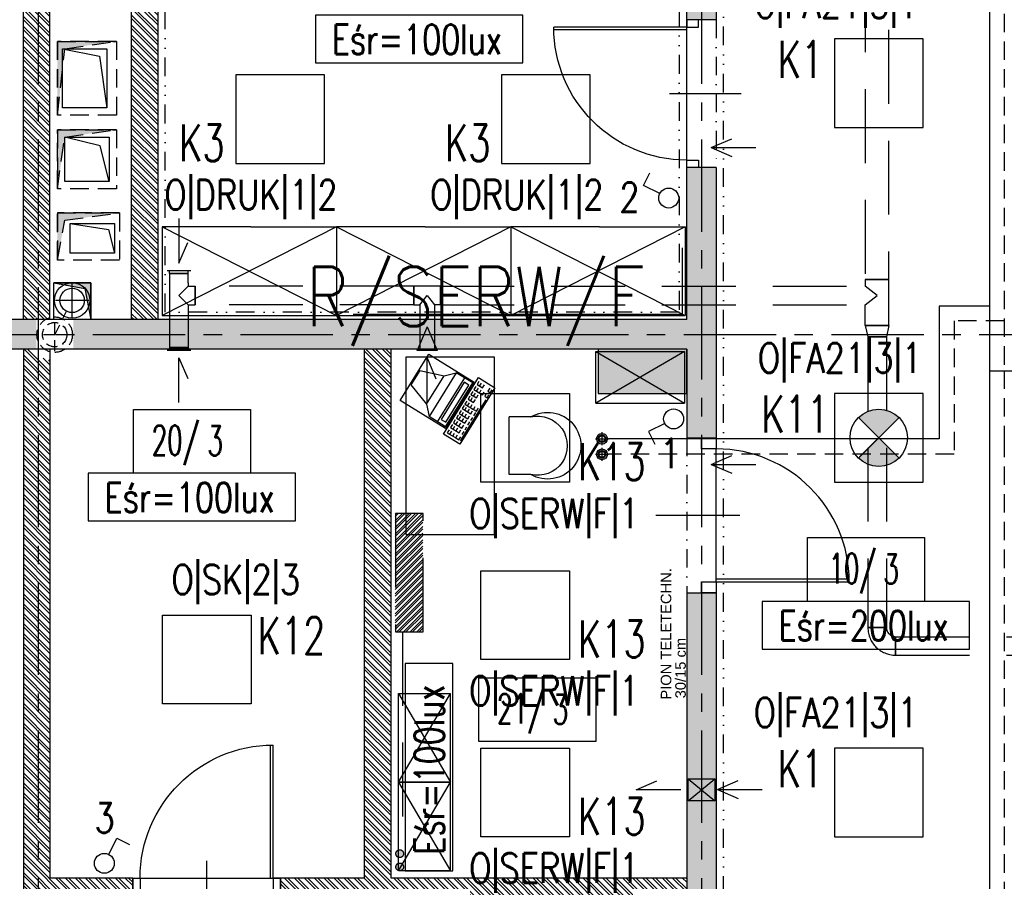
# Model space of a CAD drawing. Extents: x 41755 to 123924, y -112333 to 86187.
# Tile 113 of 256: x 101259 to 101926, y -54323 to -53740. Entities that reach past the tile are written whole.
import ezdxf
from ezdxf.enums import TextEntityAlignment as Align

# ---------------------------------------------------------------- set-up
doc = ezdxf.new("R2010")
doc.units = 0
doc.header["$LTSCALE"] = 50
for name, pattern in [('CENTER', [2, 1.25, -0.25, 0.25, -0.25]), ('DASHDOT', [1, 0.5, -0.25, 0, -0.25]), ('DASHED', [0.75, 0.5, -0.25]), ('DASHED2', [0.375, 0.25, -0.125]), ('DIVIDE', [31.75, 12.7, -6.35, 0, -6.35, 0, -6.35])]:
    doc.linetypes.add(name, pattern=pattern)
doc.layers.get('0').update_dxf_attribs({"color": 101, "linetype": 'CONTINUOUS'})
for name, color, linetype in [('Drz---drzwi', 5, 'CONTINUOUS'), ('E-90', 6, 'CONTINUOUS'), ('E35', 6, 'CONTINUOUS'), ('E50', 3, 'CONTINUOUS'), ('Ins-co', 2, 'CONTINUOUS'), ('ins-kan-deszcz', 132, 'CONTINUOUS'), ('Ins-tele-opis', 216, 'CONTINUOUS'), ('Ins-went', 141, 'CONTINUOUS'), ('Opis-pom', 6, 'CONTINUOUS'), ('Opis_pom_ramka', 6, 'CONTINUOUS'), ('Os-osie glowne', 1, 'CENTER'), ('Sc-beton', 7, 'CONTINUOUS'), ('Sc-beton-hatch', 86, 'CONTINUOUS'), ('Sc-cegla pustak', 42, 'CONTINUOUS'), ('Sc-cegla pustak-hatch', 8, 'CONTINUOUS'), ('Sc-nadproza kon', 5, 'DASHED2'), ('Suf-widok', 8, 'CONTINUOUS'), ('W-otwor-strop', 1, 'CONTINUOUS'), ('Wyp-meble', 155, 'CONTINUOUS')]:
    doc.layers.add(name, color=color, linetype=linetype)
doc.styles.add('KA wymiar', font='romans.shx', dxfattribs={"width": 0.6})
doc.styles.add('ROMANS', font='romans', dxfattribs={"width": 0.85})
doc.styles.add('TYTUL2', font='ARIAL.TTF')

# ---------------------------------------------------------------- blocks, each defined once
blk = doc.blocks.new('_0630_DRZWI_90')
at = {"ltscale": 7}
for p, q in [((5, 8), (5, 98)), ((6.8, 8), (6.8, 97.98))]:
    blk.add_line(p, q, dxfattribs=at)
at = {"ltscale": 25}
for p, q in [((50, 19.7), (50, -28.9)), ((5, 8), (0, 8)), ((0, 8), (5, 8)), ((0, 0), (0, 8)), ((95, 8), (5, 8)), ((5, 8), (5, 0)), ((95, 8), (95, 0)), ((100, 8), (95, 8)), ((100, 0), (100, 8)), ((5, 0), (0, 0)), ((5, 0), (0, 0)), ((95, 0), (100, 0)), ((95, 0), (100, 0))]:
    blk.add_line(p, q, dxfattribs=at)
at = {"ltscale": 7}
blk.add_arc((5, 8), 90, 0, 90, dxfattribs=at)
blk = doc.blocks.new('_HGYUFYJFY')
at = {"ltscale": 7}
for p, q in [((26.08, -52.5), (-30.92, -52.5)), ((10, -95.5), (99.98, -95.5)), ((10, -97.5), (100, -97.5))]:
    blk.add_line(p, q, dxfattribs=at)
for points in [[(0, -7.5), (0, 0), (10, 0), (10, -7.5)], [(0, -105), (0, -97.5), (10, -97.5), (10, -105)]]:
    blk.add_lwpolyline(points, close=True, dxfattribs=at)
blk.add_lwpolyline([(10, -97.5), (10, -7.5)], dxfattribs=at)
blk.add_arc((10, -97.5), 90, 360, 90)
blk = doc.blocks.new('_STRZAŁKA_WENT')
for q in [(-6.02, -14.01), (0, -30.24), (6.02, -14.01)]:
    blk.add_line((0, 0), q)
blk = doc.blocks.new('_opis_pom_metka')
at = {"layer": 'Opis_pom_ramka'}
blk.add_lwpolyline([(-33.13, 0), (32.87, 0), (32.87, -36), (-33.13, -36)], close=True, dxfattribs=at)
at = {"style": 'KA wymiar', "width": 0.6}
blk.add_attdef('KO/', text='', height=16.8, dxfattribs=at).set_placement((3.45, -25.87), align=Align.RIGHT)
blk.add_attdef('NR', (3.8, -26.16), '', height=16.8, dxfattribs=at)
blk = doc.blocks.new('C003')
for p, q in [((16.69, 49.33), (11.11, 33.43)), ((28.12, 49.33), (16.69, 49.33)), ((28.12, 49.33), (33.7, 33.43)), ((11.11, 33.43), (4.99, 27.58)), ((11.11, 33.43), (33.7, 33.43)), ((33.7, 33.43), (39.82, 27.58)), ((4.99, 14.53), (4.99, 27.58)), ((39.82, 27.58), (4.99, 27.58)), ((39.82, 14.53), (39.82, 27.58)), ((4.99, 20.88), (39.82, 20.88)), ((4.99, 14.53), (39.82, 14.53))]:
    blk.add_line(p, q)
for points in [[(3.93, 13.95), (3.93, 50), (40.89, 50), (40.89, 13.95)], [(7.62, 19.57), (7.62, 15.91), (37.19, 15.91), (37.19, 19.57)], [(0, 13.07), (45, 13.07), (45, 0), (0, 0)]]:
    blk.add_lwpolyline(points, close=True)
for points in [[(4.5, 11.43), (2.12, 11.43), (2.12, 4.66), (4.5, 4.66)], [(2.12, 9.38), (4.52, 9.38)], [(2.12, 7.06), (4.52, 7.06)], [(8.69, 11.43), (6.31, 11.43), (6.31, 4.66), (8.69, 4.66)], [(6.31, 9.38), (8.71, 9.38)], [(6.31, 7.06), (8.71, 7.06)], [(12.34, 11.43), (9.96, 11.43), (9.96, 4.66), (12.34, 4.66)], [(9.96, 9.38), (12.36, 9.38)], [(9.96, 7.06), (12.36, 7.06)], [(16.17, 11.43), (13.8, 11.43), (13.8, 4.66), (16.17, 4.66)], [(13.8, 9.38), (16.2, 9.38)], [(13.8, 7.06), (16.2, 7.06)], [(19.83, 11.43), (17.45, 11.43), (17.45, 4.66), (19.83, 4.66)], [(17.45, 9.38), (19.85, 9.38)], [(17.45, 7.06), (19.85, 7.06)], [(23.66, 11.43), (21.28, 11.43), (21.28, 4.66), (23.66, 4.66)], [(21.28, 9.38), (23.68, 9.38)], [(21.28, 7.06), (23.68, 7.06)], [(27.22, 11.43), (24.84, 11.43), (24.84, 4.66), (27.22, 4.66)], [(24.84, 9.38), (27.24, 9.38)], [(24.84, 7.06), (27.24, 7.06)], [(31.32, 11.43), (28.94, 11.43), (28.94, 7.04), (31.32, 7.04)], [(28.94, 9.38), (31.34, 9.38)], [(34.89, 11.43), (32.51, 11.43), (32.51, 7.04), (34.89, 7.04)], [(32.51, 9.38), (34.91, 9.38)], [(38.81, 11.43), (36.43, 11.43), (36.43, 4.66), (38.81, 4.66)], [(36.43, 9.38), (38.83, 9.38)], [(36.43, 7.06), (38.83, 7.06)], [(42.82, 11.43), (40.44, 11.43), (40.44, 7.04), (42.82, 7.04)], [(40.44, 9.38), (42.84, 9.38)], [(2.12, 4.66), (2.12, 2.24), (4.52, 2.24)], [(2.13, 0.81), (34.83, 0.81)], [(6.32, 2.23), (8.81, 2.23)], [(10.06, 2.23), (12.55, 2.23)], [(13.89, 2.23), (16.39, 2.23)], [(17.54, 2.23), (20.04, 2.23)], [(21.38, 2.23), (23.87, 2.23)], [(24.84, 4.66), (24.84, 2.24), (27.24, 2.24)], [(38.86, 2.87), (36.39, 2.87), (36.39, 0.97), (38.86, 0.97)], [(42.85, 2.84), (40.44, 2.84), (40.44, 0.97), (42.81, 0.97)]]:
    blk.add_lwpolyline(points)
blk = doc.blocks.new('sza021_r')
for p, q in [((0, 35.11), (60, 35.11)), ((0, 35.11), (60, 0)), ((60, 35.11), (0, 0)), ((0, 0), (0, 35.11)), ((60, 35.11), (60, 0)), ((0, 0), (60, 0))]:
    blk.add_line(p, q)
blk = doc.blocks.new('W046')
for p, q in [((0, 20.92), (0, 0)), ((56.16, 20.92), (56.16, 0)), ((0, 0), (56.16, 0))]:
    blk.add_line(p, q)
for centre, radius, start, end in [((28.08, 37.43), 32.57, 329.55692, 210.44308), ((28.08, 27.74), 28.9, 346.36656, 193.63344)]:
    blk.add_arc(centre, radius, start, end)
blk = doc.blocks.new('sza016_r')
for p, q in [((60, 60), (0, 60)), ((0, 60), (118, 0)), ((118, 60), (0, 0)), ((0, 60), (0, 0)), ((60, 60), (118, 60)), ((118, 60), (118, 0)), ((0, 0), (118, 0))]:
    blk.add_line(p, q)
blk = doc.blocks.new('A$C59F8734F')
at = {"layer": 'Wyp-meble'}
for p, q in [((1927.16, 2048.65), (1927.16, 2093.65)), ((1704.16, 2048.65), (1815.66, 2048.65)), ((1815.66, 2048.65), (1927.16, 2048.65))]:
    blk.add_line(p, q, dxfattribs=at)
blk.add_lwpolyline([(1739.91, 2019.67), (1739.91, 1899.67), (1799.91, 1899.67), (1799.91, 2019.67)], close=True, dxfattribs=at)
for name, p in [('sza016_r', (1574.99, 2047.82)), ('sza016_r', (1692.99, 2047.82)), ('sza016_r', (1810.99, 2047.82)), ('sza021_r', (1868.52, 1988.35))]:
    blk.add_blockref(name, p, dxfattribs=at)
for name, p, rotation in [('C003', (1776.54, 1960.64), 58.24162854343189), ('sza021_r', (1770.11, 1732), 90), ('sza021_r', (1770.11, 1672), 90)]:
    blk.add_blockref(name, p, dxfattribs=dict(at, rotation=rotation))
at = {"layer": 'Wyp-meble', "xscale": -0.6929999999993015, "yscale": 0.6929999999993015, "zscale": 0.6930000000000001, "rotation": 270}
blk.add_blockref('W046', (1809.91, 1940.21), dxfattribs=at)

msp = doc.modelspace()

# ---------------------------------------------------------------- hatches: boundary and pattern name
at = {"layer": 'E35'}
h = msp.add_hatch(color=256, dxfattribs=at)
edge = h.paths.add_edge_path()
edge.add_line((101840.966, -54023.233), (101854.712, -54009.487))
edge.add_ellipse((101840.966, -54023.233), major_axis=(13.746, 13.746), ratio=1, start_angle=360, end_angle=450)
edge.add_line((101827.22, -54009.487), (101840.966, -54023.233))
edge = h.paths.add_edge_path()
edge.add_line((101854.712, -54036.979), (101840.966, -54023.233))
edge.add_line((101840.966, -54023.233), (101827.22, -54036.979))
edge.add_ellipse((101840.966, -54023.233), major_axis=(-13.746, 13.746), ratio=1, start_angle=90, end_angle=180)
at = {"layer": 'E50'}
msp.add_hatch(color=256, dxfattribs=at).paths.add_polyline_path([(101710.966, -53993.233), (101710.966, -53963.233), (101650.966, -53963.233), (101650.966, -53993.233)])
at = {"layer": 'Ins-went', "linetype": 'DASHED', "ltscale": 2}
h = msp.add_hatch(color=256, dxfattribs=at)
h.paths.add_polyline_path([(101730.066, -54253.975), (101721.066, -54253.975), (101721.066, -54261.475)])
h.paths.add_polyline_path([(101730.066, -54268.975), (101721.066, -54261.475), (101721.066, -54268.975)])
h.paths.add_polyline_path([(101721.066, -54268.975), (101721.066, -54261.475), (101712.066, -54268.975)])
h.paths.add_polyline_path([(101721.066, -54261.475), (101721.066, -54253.975), (101712.066, -54253.975)])
h = msp.add_hatch(color=256, dxfattribs=at)
h.paths.add_polyline_path([(101730.066, -54253.975), (101721.066, -54253.975), (101721.066, -54261.475)])
h.paths.add_polyline_path([(101730.066, -54268.975), (101721.066, -54261.475), (101721.066, -54268.975)])
h.paths.add_polyline_path([(101721.066, -54268.975), (101721.066, -54261.475), (101712.066, -54268.975)])
h.paths.add_polyline_path([(101721.066, -54261.475), (101721.066, -54253.975), (101712.066, -54253.975)])
h = msp.add_hatch(color=256, dxfattribs=at)
h.paths.add_polyline_path([(101519.351, -54304.715, 1), (101514.1, -54304.715, 1)])
h.paths.add_polyline_path([(101514.1, -54313.642, 1), (101519.351, -54313.642, 1)])
at = {"layer": 'Sc-beton-hatch'}
h = msp.add_hatch(dxfattribs=at)
h.set_pattern_fill('ANSI33', color=256, style=0)
h.set_pattern_definition([(45, (48983.4185, 565.478), (-4.49012806, 4.49012806), []), (45, (48987.9087, 565.478), (-4.49012806, 4.49012806), [3.175, -1.5875])])
h.paths.add_polyline_path([(100470.966, -51043.233), (100410.966, -51043.233), (100410.966, -51103.233), (100430.966, -51103.233), (100430.966, -51063.233), (100470.966, -51063.233)])
h.paths.add_polyline_path([(100805.966, -51043.233), (100705.966, -51043.233), (100705.966, -51063.233), (100745.966, -51063.233), (100745.966, -51625.233), (100765.966, -51625.233), (100765.966, -51473.233), (101152.966, -51473.233), (101152.966, -51453.233), (100765.966, -51453.233), (100765.966, -51063.233), (100805.966, -51063.233)])
h.paths.add_polyline_path([(100430.966, -51374.233), (100410.966, -51374.233), (100410.966, -51474.233), (100430.966, -51474.233)])
h.paths.add_polyline_path([(101330.966, -51043.233), (101251.966, -51043.233), (101251.966, -51063.233), (101330.966, -51063.233)])
h.paths.add_polyline_path([(101770.966, -51043.233), (101670.966, -51043.233), (101670.966, -51063.233), (101710.966, -51063.233), (101710.966, -51262.233), (101730.966, -51262.233), (101730.966, -51063.233), (101770.966, -51063.233)])
h.paths.add_polyline_path([(101790.966, -51453.233), (101730.966, -51453.233), (101730.966, -51362.233), (101710.966, -51362.233), (101710.966, -51453.233), (101582.904, -51453.233), (101582.904, -51473.233), (101790.966, -51473.233)])
h.paths.add_polyline_path([(101482.904, -51453.233), (101252.966, -51453.233), (101252.966, -51473.233), (101482.904, -51473.233)])
h.paths.add_polyline_path([(101730.966, -51785.233), (101695.966, -51785.233), (101695.966, -51820.233), (101730.966, -51820.233)])
h.paths.add_polyline_path([(102400.966, -50943.233), (102380.966, -50943.233), (102380.966, -51043.233), (102330.966, -51043.233), (102330.966, -51063.233), (102380.966, -51063.233), (102380.966, -51453.233), (101890.966, -51453.233), (101890.966, -51473.233), (102380.966, -51473.233), (102380.966, -51873.233), (102400.966, -51873.233)])
h.paths.add_polyline_path([(102422.966, -50943.233), (102402.966, -50943.233), (102402.966, -51713.233), (102422.966, -51713.233)])
h.paths.add_polyline_path([(102400.966, -52143.233), (102380.966, -52143.233), (102380.966, -52213.233), (102400.966, -52213.233)])
h.paths.add_polyline_path([(102400.966, -52293.233), (102380.966, -52293.233), (102380.966, -52443.233), (101950.966, -52443.233), (101950.966, -52463.233), (102380.966, -52463.233), (102380.966, -52503.233), (102400.966, -52503.233)])
h.paths.add_polyline_path([(102400.966, -52603.233), (102380.966, -52603.233), (102380.966, -52643.233), (102400.966, -52643.233)])
h.paths.add_polyline_path([(102400.966, -52743.233), (102380.966, -52743.233), (102380.966, -53008.233), (102400.966, -53008.233)])
h.paths.add_polyline_path([(101730.966, -52443.233), (101710.966, -52443.233), (101710.966, -52463.233), (101710.966, -52758.233), (101690.966, -52758.233), (101690.966, -52778.233), (101730.966, -52778.233)])
h.paths.add_polyline_path([(101710.966, -52443.233), (101690.966, -52443.233), (101690.966, -52463.233), (101710.966, -52463.233)], flags=16)
h.paths.add_polyline_path([(101556.966, -52758.233), (101503.966, -52758.233), (101503.966, -52463.233), (101488.966, -52463.233), (101488.966, -52758.233), (101468.966, -52758.233), (101468.966, -52778.233), (101556.966, -52778.233)])
h.paths.add_polyline_path([(101556.966, -52443.233), (101468.966, -52443.233), (101468.966, -52463.233), (101556.966, -52463.233)])
h.paths.add_polyline_path([(101334.966, -52443.233), (101281.966, -52443.233), (101281.966, -52463.233), (101334.966, -52463.233)], flags=17)
h.paths.add_polyline_path([(101281.966, -52443.233), (100970.966, -52443.233), (100970.966, -51785.233), (100883.466, -51785.233), (100883.466, -51805.233), (100950.966, -51805.233), (100950.966, -52443.233), (100430.966, -52443.233), (100430.966, -52403.233), (100410.966, -52403.233), (100410.966, -52503.233), (100430.966, -52503.233), (100430.966, -52463.233), (100950.966, -52463.233), (100950.966, -52973.233), (100970.966, -52973.233), (100970.966, -52463.233), (101261.966, -52463.233), (101261.966, -52778.233), (101281.966, -52778.233), (101334.966, -52778.233), (101334.966, -52758.233), (101281.966, -52758.233)])
h.paths.add_polyline_path([(100783.466, -51785.233), (100765.966, -51785.233), (100765.966, -51780.233), (100745.966, -51780.233), (100745.966, -51785.233), (100430.966, -51785.233), (100430.966, -51765.233), (100410.966, -51765.233), (100410.966, -52003.233), (100430.966, -52003.233), (100430.966, -51805.233), (100783.466, -51805.233)])
h.paths.add_polyline_path([(100430.966, -52153.233), (100410.966, -52153.233), (100410.966, -52253.233), (100430.966, -52253.233)])
h.paths.add_polyline_path([(100430.966, -52653.233), (100410.966, -52653.233), (100410.966, -52850.233), (100430.966, -52850.233)], flags=17)
h.paths.add_polyline_path([(100430.966, -52940.233), (100410.966, -52940.233), (100410.966, -52983.233), (100430.966, -52983.233)])
h.paths.add_polyline_path([(101007.966, -53193.233), (100430.966, -53193.233), (100430.966, -53133.233), (100410.966, -53133.233), (100410.966, -53213.233), (101007.966, -53213.233)])
h.paths.add_polyline_path([(101770.966, -53193.233), (101157.966, -53193.233), (101157.966, -53213.233), (101710.966, -53213.233), (101710.966, -53445.233), (101730.966, -53445.233), (101730.966, -53213.233), (101770.966, -53213.233)])
h.paths.add_polyline_path([(102008.966, -53193.233), (101905.966, -53193.233), (101905.966, -53213.233), (102008.966, -53213.233)])
h.paths.add_polyline_path([(102227.966, -53193.233), (102133.966, -53193.233), (102133.966, -53213.233), (102227.966, -53213.233)])
h.paths.add_polyline_path([(102400.966, -53158.233), (102380.966, -53158.233), (102380.966, -53193.233), (102332.966, -53193.233), (102332.966, -53213.233), (102380.966, -53213.233), (102380.966, -53818.233), (102400.966, -53818.233)])
h.paths.add_polyline_path([(101730.966, -53545.233), (101710.966, -53545.233), (101710.966, -53740.233), (101730.966, -53740.233)])
h.paths.add_polyline_path([(101730.966, -53840.233), (101710.966, -53840.233), (101710.966, -53943.233), (101297.571, -53943.233, -0.1551034), (101300.811, -53953.425, -0.1483474), (101297.835, -53963.233), (101710.966, -53963.233), (101710.966, -54023.233), (101730.966, -54023.233)])
h.paths.add_polyline_path([(101297.571, -53943.233), (101295.705, -53943.233), (101295.705, -53963.233), (101297.835, -53963.233, 0.1483474), (101300.811, -53953.425, 0.1551034)])
h.paths.add_polyline_path([(101270.705, -53943.233), (101268.745, -53943.233, 0.1551034), (101265.506, -53953.425, 0.1483474), (101268.481, -53963.233), (101270.705, -53963.233)])
h.paths.add_polyline_path([(101268.745, -53943.233), (101201.966, -53943.233), (101201.966, -53963.233), (101268.481, -53963.233, -0.1483474), (101265.506, -53953.425, -0.1551034)])
h.paths.add_polyline_path([(100980.966, -53943.233), (100970.966, -53943.233), (100930.966, -53943.233), (100930.966, -53968.233), (100970.966, -53968.233), (100980.966, -53968.233)])
h.paths.add_polyline_path([(100490.966, -53943.233), (100410.966, -53943.233), (100410.966, -53963.233), (100490.966, -53963.233)])
h.paths.add_polyline_path([(100530.966, -54448.233), (100510.966, -54448.233), (100510.966, -54481.233), (100530.966, -54481.233)])
h.paths.add_polyline_path([(101773.966, -54593.233), (101730.966, -54593.233), (101730.966, -54503.233), (101710.966, -54503.233), (101710.966, -54593.233), (100530.966, -54593.233), (100530.966, -54578.233), (100510.966, -54578.233), (100510.966, -54593.233), (100270.966, -54593.233), (100270.966, -54618.233), (101773.966, -54618.233)])
h.paths.add_polyline_path([(100220.966, -54593.233), (100170.966, -54593.233), (100170.966, -54618.233), (100220.966, -54618.233)])
h.paths.add_polyline_path([(100120.966, -54593.233), (100070.966, -54593.233), (100070.966, -54618.233), (100120.966, -54618.233)])
h.paths.add_polyline_path([(100020.966, -54593.233), (99970.966, -54593.233), (99970.966, -54618.233), (100020.966, -54618.233)])
h.paths.add_polyline_path([(99920.966, -54593.233), (99880.966, -54593.233), (99880.966, -55500.233), (99980.966, -55500.233), (99980.966, -55515.233), (100000.966, -55515.233), (100000.966, -55480.233), (99900.966, -55480.233), (99900.966, -54618.233), (99920.966, -54618.233)])
h.paths.add_polyline_path([(100585.966, -55633.233), (100000.966, -55633.233), (100000.966, -55615.233), (99980.966, -55615.233), (99980.966, -55633.233), (99780.966, -55633.233), (99780.966, -55988.233), (100510.966, -55988.233), (100510.966, -56028.233), (100530.966, -56028.233), (100530.966, -55988.233), (100582.966, -55988.233), (100582.966, -55968.233), (100530.966, -55968.233), (100530.966, -55813.233), (100510.966, -55813.233), (100510.966, -55968.233), (99800.966, -55968.233), (99800.966, -55653.233), (100510.966, -55653.233), (100510.966, -55663.233), (100530.966, -55663.233), (100530.966, -55653.233), (100585.966, -55653.233)])
h.paths.add_polyline_path([(101310.966, -55968.233), (100810.966, -55968.233), (100810.966, -55880.233), (100790.966, -55880.233), (100790.966, -55968.233), (100737.966, -55968.233), (100737.966, -55988.233), (100790.966, -55988.233), (100790.966, -56028.233), (100810.966, -56028.233), (100810.966, -55988.233), (101310.966, -55988.233)])
h.paths.add_polyline_path([(101490.966, -55633.233), (100735.966, -55633.233), (100735.966, -55653.233), (101490.966, -55653.233)])
h.paths.add_polyline_path([(101777.966, -55968.233), (101730.966, -55968.233), (101730.966, -55853.733), (101710.966, -55853.733), (101710.966, -55968.233), (101590.966, -55968.233), (101590.966, -55988.233), (101777.966, -55988.233)])
h.paths.add_polyline_path([(101802.966, -55963.233), (101777.966, -55963.233), (101777.966, -55988.233), (101802.966, -55988.233)])
h.paths.add_polyline_path([(101730.966, -55128.233), (101710.966, -55128.233), (101710.966, -55723.733), (101730.966, -55723.733)])
h.paths.add_polyline_path([(101953.466, -55963.233), (101928.466, -55963.233), (101928.466, -55988.233), (101953.466, -55988.233)])
h.paths.add_polyline_path([(102103.466, -55963.233), (102078.466, -55963.233), (102078.466, -55988.233), (102103.466, -55988.233)])
h.paths.add_polyline_path([(102253.466, -55963.233), (102228.466, -55963.233), (102228.466, -55988.233), (102253.466, -55988.233)])
h.paths.add_polyline_path([(102365.966, -55968.233), (102320.966, -55968.233), (102320.966, -55988.233), (102365.966, -55988.233)])
h.paths.add_polyline_path([(102400.966, -55953.233), (102365.966, -55953.233), (102365.966, -55988.233), (102400.966, -55988.233)])
h.paths.add_polyline_path([(102400.966, -55891.233), (102380.966, -55891.233), (102380.966, -55953.233), (102400.966, -55953.233)])
h.paths.add_polyline_path([(102400.966, -55815.733), (102375.966, -55815.733), (102375.966, -55840.733), (102400.966, -55840.733)])
h.paths.add_polyline_path([(102400.966, -55665.733), (102375.966, -55665.733), (102375.966, -55690.733), (102400.966, -55690.733)])
h.paths.add_polyline_path([(102400.966, -55515.733), (102375.966, -55515.733), (102375.966, -55540.733), (102400.966, -55540.733)])
h.paths.add_polyline_path([(102400.966, -55365.733), (102375.966, -55365.733), (102375.966, -55390.733), (102400.966, -55390.733)])
h.paths.add_polyline_path([(102400.966, -55240.733), (102380.966, -55240.733), (102380.966, -55260.733), (102400.966, -55260.733)])
h.paths.add_polyline_path([(102400.966, -55215.733), (102375.966, -55215.733), (102375.966, -55240.733), (102400.966, -55240.733)])
h.paths.add_polyline_path([(102400.966, -55033.233), (102380.966, -55033.233), (102380.966, -55215.733), (102400.966, -55215.733)])
h.paths.add_polyline_path([(102400.966, -54833.233), (102365.966, -54833.233), (102365.966, -54798.233), (102345.966, -54798.233), (102345.966, -54853.233), (102380.966, -54853.233), (102380.966, -54883.233), (102400.966, -54883.233)])
h.paths.add_polyline_path([(102365.966, -54537.733), (102345.966, -54537.733), (102345.966, -54593.233), (101908.966, -54593.233), (101908.966, -54618.233), (102345.966, -54618.233), (102345.966, -54648.233), (102365.966, -54648.233), (102365.966, -54618.233)])
h.paths.add_polyline_path([(101730.966, -54128.233), (101710.966, -54128.233), (101710.966, -54353.233), (101730.966, -54353.233)])
h.paths.add_polyline_path([(102365.966, -54131.233), (102400.966, -54131.233), (102400.966, -54088.233), (102380.966, -54088.233), (102380.966, -54111.233), (102345.966, -54111.233), (102345.966, -54417.733), (102365.966, -54417.733)])
h.paths.add_polyline_path([(102400.966, -53918.233), (102380.966, -53918.233), (102380.966, -53988.233), (102400.966, -53988.233)])
at = {"layer": 'Sc-cegla pustak-hatch'}
h = msp.add_hatch(dxfattribs=at)
h.set_pattern_fill('ANSI32', color=256, scale=0.5, angle=90, style=0)
h.set_pattern_definition([(135, (48983.4185, 565.478), (-3.36759605, -3.36759605), []), (135, (48983.4185, 567.723), (-3.36759605, -3.36759605), [])])
h.paths.add_polyline_path([(100430.966, -51745.233), (100410.966, -51745.233), (100410.966, -51765.233), (100430.966, -51765.233)])
h.paths.add_polyline_path([(101330.966, -51063.233), (101312.966, -51063.233), (101312.966, -51262.233), (101330.966, -51262.233)])
h.paths.add_polyline_path([(101455.966, -51382.233), (101330.966, -51382.233), (101330.966, -51362.233), (101312.966, -51362.233), (101312.966, -51453.233), (101330.966, -51453.233), (101330.966, -51400.233), (101437.966, -51400.233), (101437.966, -51453.233), (101455.966, -51453.233)])
h.paths.add_polyline_path([(102049.966, -51473.233), (102031.966, -51473.233), (102031.966, -51525.233), (101968.966, -51525.233), (101968.966, -51473.233), (101950.966, -51473.233), (101950.966, -51548.233), (101968.966, -51548.233), (101968.966, -51543.233), (102049.966, -51543.233)])
h.paths.add_polyline_path([(101968.966, -51648.233), (101950.966, -51648.233), (101950.966, -52323.233), (101968.966, -52323.233), (101968.966, -52193.233), (102380.966, -52193.233), (102380.966, -52175.233), (101968.966, -52175.233)])
h.paths.add_polyline_path([(101968.966, -52463.233), (101950.966, -52463.233), (101950.966, -52543.233), (101968.966, -52543.233)])
h.paths.add_polyline_path([(101968.966, -52423.233), (101950.966, -52423.233), (101950.966, -52443.233), (101968.966, -52443.233)])
h.paths.add_polyline_path([(101968.966, -52643.233), (101950.966, -52643.233), (101950.966, -52973.233), (101968.966, -52973.233), (101968.966, -52946.233), (102050.966, -52946.233), (102050.966, -52954.233), (102042.966, -52954.233), (102042.966, -52973.233), (102380.966, -52973.233), (102380.966, -52955.233), (102060.966, -52955.233), (102060.966, -52928.233), (101968.966, -52928.233)])
h.paths.add_polyline_path([(101279.966, -52945.233), (101261.966, -52945.233), (101261.966, -52955.233), (101078.966, -52955.233), (101078.966, -52687.233), (101060.966, -52687.233), (101060.966, -52955.233), (100970.966, -52955.233), (100970.966, -52973.233), (101261.966, -52973.233), (101261.966, -53015.733), (101279.966, -53015.733)])
h.paths.add_polyline_path([(101279.966, -52778.233), (101261.966, -52778.233), (101261.966, -52845.233), (101279.966, -52845.233)])
h.paths.add_polyline_path([(100950.966, -52955.233), (100925.966, -52955.233), (100925.966, -52973.233), (100950.966, -52973.233)])
h.paths.add_polyline_path([(100825.966, -52955.233), (100430.966, -52955.233), (100430.966, -52973.233), (100825.966, -52973.233)])
h.paths.add_polyline_path([(100428.966, -53213.233), (100410.966, -53213.233), (100410.966, -53333.233), (100428.966, -53333.233)])
h.paths.add_polyline_path([(100428.966, -53483.233), (100410.966, -53483.233), (100410.966, -53548.233), (100428.966, -53548.233)])
h.paths.add_polyline_path([(100428.966, -53698.233), (100410.966, -53698.233), (100410.966, -53763.233), (100428.966, -53763.233)])
h.paths.add_polyline_path([(100428.966, -53913.233), (100410.966, -53913.233), (100410.966, -53943.233), (100428.966, -53943.233)])
h.paths.add_polyline_path([(100428.966, -53963.233), (100410.966, -53963.233), (100410.966, -53978.233), (100428.966, -53978.233)])
h.paths.add_polyline_path([(100428.966, -54128.233), (100410.966, -54128.233), (100410.966, -54193.233), (100428.966, -54193.233)])
h.paths.add_polyline_path([(100428.966, -54343.233), (100410.966, -54343.233), (100410.966, -54466.233), (100510.966, -54466.233), (100510.966, -54448.233), (100428.966, -54448.233)])
h.paths.add_polyline_path([(101335.966, -54321.233), (101279.966, -54321.233), (101279.966, -53970.786, -0.2026768), (101268.481, -53963.233), (101261.966, -53963.233), (101261.966, -54339.233), (101335.966, -54339.233)])
h.paths.add_polyline_path([(101710.966, -54321.233), (101510.966, -54321.233), (101510.966, -53963.233), (101492.966, -53963.233), (101492.966, -54321.233), (101435.966, -54321.233), (101435.966, -54339.233), (101710.966, -54339.233)])
h.paths.add_polyline_path([(101710.966, -53645.233), (101352.966, -53645.233), (101352.966, -53562.233), (101279.966, -53562.233), (101279.966, -53213.233), (101261.966, -53213.233), (101261.966, -53943.233), (101268.745, -53943.233, -0.1958107), (101279.966, -53936.063), (101279.966, -53580.233), (101334.966, -53580.233), (101334.966, -53943.233), (101352.966, -53943.233), (101352.966, -53663.233), (101710.966, -53663.233)])
h.paths.add_polyline_path([(101279.966, -53936.063, 0.1514484), (101270.705, -53940.913), (101279.966, -53940.913)], flags=17)
h.paths.add_polyline_path([(101279.966, -53940.913), (101270.705, -53940.913), (101270.705, -53943.233), (101279.966, -53943.233)], flags=17)
h.paths.add_polyline_path([(101490.966, -54618.233), (101472.966, -54618.233), (101472.966, -54648.233), (101490.966, -54648.233)])
h.paths.add_polyline_path([(101490.966, -54798.233), (101472.966, -54798.233), (101472.966, -55633.233), (101490.966, -55633.233)])
h.paths.add_polyline_path([(101773.966, -55128.233), (101730.966, -55128.233), (101730.966, -55146.233), (101773.966, -55146.233)])
h.paths.add_polyline_path([(102180.966, -55128.233), (101968.966, -55128.233), (101950.966, -55128.233), (101923.966, -55128.233), (101923.966, -55146.233), (102180.966, -55146.233)])
h.paths.add_polyline_path([(101968.966, -54853.233), (102190.966, -54853.233), (102190.966, -54835.233), (101950.966, -54835.233), (101950.966, -55128.233), (101968.966, -55128.233)])
h.paths.add_polyline_path([(102345.966, -54835.233), (102290.966, -54835.233), (102290.966, -54853.233), (102345.966, -54853.233)])
h.paths.add_polyline_path([(101968.966, -54453.233), (101950.966, -54453.233), (101950.966, -54593.233), (101968.966, -54593.233)])
h.paths.add_polyline_path([(101968.966, -54129.233), (102345.966, -54129.233), (102345.966, -54111.233), (101968.966, -54111.233), (101968.966, -53840.233), (101950.966, -53840.233), (101950.966, -54353.233), (101968.966, -54353.233)])
h.paths.add_polyline_path([(102380.966, -53645.233), (101995.966, -53645.233), (101995.966, -53553.233), (101968.966, -53553.233), (101968.966, -53531.233), (101950.966, -53531.233), (101950.966, -53571.233), (101977.966, -53571.233), (101977.966, -53645.233), (101950.966, -53645.233), (101950.966, -53740.233), (101968.966, -53740.233), (101968.966, -53663.233), (102380.966, -53663.233)])
h.paths.add_polyline_path([(101968.966, -53213.233), (101950.966, -53213.233), (101950.966, -53441.233), (101968.966, -53441.233)])
h.paths.add_polyline_path([(101279.966, -53150.733), (101261.966, -53150.733), (101261.966, -53193.233), (101279.966, -53193.233)])
at = {"layer": 'W-otwor-strop'}
for points in [[(101324.966, -53754.888), (101284.966, -53754.888), (101284.966, -53804.916), (101289.966, -53759.888)], [(101324.966, -53814.718), (101284.966, -53814.718), (101284.966, -53854.718), (101289.966, -53819.718)], [(101326.962, -53871.001), (101284.966, -53871.001), (101284.966, -53902.887), (101289.966, -53876.001)], [(101282.522, -53918.233), (101303.522, -53922.233), (101307.522, -53943.233), (101307.522, -53918.233)]]:
    msp.add_hatch(color=256, dxfattribs=at).paths.add_polyline_path(points)

# ---------------------------------------------------------------- linework, layer by layer
at = {"layer": 'E35'}
for p, q in [((101681.732, -53852.402), (101686.006, -53843.866)), ((101692.767, -53857.927), (101681.732, -53852.402)), ((101827.22, -54036.979), (101854.712, -54009.487)), ((101827.22, -54009.487), (101854.712, -54036.979)), ((101696.085, -54013.46), (101685.05, -54018.986)), ((101685.05, -54018.986), (101689.324, -54027.522)), ((101319.783, -54305.199), (101325.309, -54294.163)), ((101325.309, -54294.163), (101333.844, -54298.437))]:
    msp.add_line(p, q, dxfattribs=at)
at = {"layer": 'E35', "linetype": 'Continuous', "ltscale": 0.3}
msp.add_line((101828.006, -54036.193), (101853.926, -54010.273), dxfattribs=at)
for points in [[(101459.738, -53769.412), (101600.071, -53769.412), (101600.071, -53737.133), (101459.738, -53737.133)], [(101810.966, -53813.233), (101870.966, -53813.233), (101870.966, -53753.233), (101810.966, -53753.233)], [(101405.686, -53837.467), (101465.686, -53837.467), (101465.686, -53777.467), (101405.686, -53777.467)], [(101585.686, -53837.467), (101645.686, -53837.467), (101645.686, -53777.467), (101585.686, -53777.467)], [(101571.667, -53993.233), (101631.667, -53993.233), (101631.667, -54053.233), (101571.667, -54053.233)], [(101810.966, -54053.233), (101870.966, -54053.233), (101870.966, -53993.233), (101810.966, -53993.233)], [(101305.915, -54079.443), (101446.248, -54079.443), (101446.248, -54047.164), (101305.915, -54047.164)], [(101571.667, -54113.233), (101631.667, -54113.233), (101631.667, -54173.233), (101571.667, -54173.233)], [(101762.119, -54166.23), (101902.452, -54166.23), (101902.452, -54133.951), (101762.119, -54133.951)], [(101356.049, -54143.233), (101416.049, -54143.233), (101416.049, -54203.233), (101356.049, -54203.233)], [(101552.616, -54316.418), (101552.616, -54176.085), (101520.337, -54176.085), (101520.337, -54316.418)], [(101571.667, -54233.233), (101631.667, -54233.233), (101631.667, -54293.233), (101571.667, -54293.233)], [(101810.966, -54293.233), (101870.966, -54293.233), (101870.966, -54233.233), (101810.966, -54233.233)]]:
    msp.add_lwpolyline(points, close=True, dxfattribs=at)
at = {"layer": 'E35'}
for centre, radius in [((101698.803, -53860.95), 6.75), ((101702.121, -54010.438), 6.75), ((101840.966, -54023.233), 19.44), ((101316.761, -54311.235), 6.75)]:
    msp.add_circle(centre, radius, dxfattribs=at)
at = {"layer": 'E50'}
msp.add_lwpolyline([(101710.966, -53963.233), (101650.966, -53963.233), (101650.966, -53993.233), (101710.966, -53993.233)], close=True, dxfattribs=at)
at = {"layer": 'Ins-co', "linetype": 'DASHED', "ltscale": 0.5}
for p, q in [((101925.966, -53511.222), (101925.966, -53977.624)), ((101925.966, -53944.138), (101891.922, -53944.138)), ((101891.922, -53944.138), (101891.922, -54034.397)), ((101925.966, -53977.624), (101925.966, -54023.867)), ((101925.966, -54023.867), (101925.966, -54804.506)), ((101891.922, -54034.397), (101657.991, -54034.397, 0))]:
    msp.add_line(p, q, dxfattribs=at)
at = {"layer": 'Ins-co'}
for p, q in [((101915.966, -53521.222), (101915.966, -54814.506)), ((101915.966, -53934.138), (101881.922, -53934.138)), ((101881.922, -53934.138), (101881.922, -54023.867)), ((101915.966, -53977.833), (101935.596, -53977.833, 0)), ((101653.63, -54019.507, 0), (101653.631, -54028.227, 0)), ((101649.271, -54023.867, 0), (101657.991, -54023.867, 0)), ((101881.922, -54023.867), (101657.991, -54023.867, 0)), ((101653.631, -54030.037, 0), (101653.631, -54038.757, 0)), ((101649.271, -54034.397, 0), (101657.991, -54034.397, 0))]:
    msp.add_line(p, q, dxfattribs=at)
for centre, radius in [((101653.631, -54023.867, 0), 3.624), ((101653.631, -54023.867, 0), 2.56), ((101653.631, -54023.867, 0), 2.08), ((101653.631, -54034.397, 0), 3.624), ((101653.631, -54034.397, 0), 2.56), ((101653.631, -54034.397, 0), 2.08)]:
    msp.add_circle(centre, radius, dxfattribs=at)
at = {"layer": 'ins-kan-deszcz', "ltscale": 0.3}
for p, q in [((101294.966, -53941.483), (101294.966, -53918.983)), ((101294.966, -53941.483), (101294.966, -53918.983)), ((101306.216, -53930.233), (101283.716, -53930.233))]:
    msp.add_line(p, q, dxfattribs=at)
at = {"layer": 'ins-kan-deszcz', "linetype": 'DASHED', "ltscale": 0.3}
for p, q in [((101283.158, -53953.425), (101291.223, -53937.585)), ((101283.158, -53964.675), (101283.158, -53942.175)), ((101283.158, -53964.675), (101283.158, -53942.175)), ((101294.408, -53953.425), (101271.908, -53953.425))]:
    msp.add_line(p, q, dxfattribs=at)
at = {"layer": 'ins-kan-deszcz', "ltscale": 0.3}
for radius in [12, 8.25]:
    msp.add_circle((101294.966, -53930.233), radius, dxfattribs=at)
at = {"layer": 'ins-kan-deszcz', "linetype": 'DASHED', "ltscale": 0.3}
for radius in [12, 8.25]:
    msp.add_circle((101283.158, -53953.425), radius, dxfattribs=at)
at = {"layer": 'Ins-went', "linetype": 'DASHED', "ltscale": 2}
for p, q in [((101831.866, -53712.258), (101831.866, -53916.158)), ((101847.866, -53947.158), (101847.866, -53707.758)), ((101288.466, -53799.916), (101288.466, -53759.916)), ((101288.466, -53759.916), (101318.466, -53759.916)), ((101318.466, -53759.916), (101318.466, -53799.916)), ((101318.466, -53799.916), (101288.466, -53799.916)), ((101313.966, -53825.718), (101289.966, -53819.718)), ((101289.966, -53849.718), (101289.966, -53819.718)), ((101289.966, -53819.718), (101319.966, -53819.718)), ((101319.966, -53819.718), (101319.966, -53849.718)), ((101319.966, -53849.718), (101313.966, -53825.718)), ((101319.966, -53849.718), (101289.966, -53849.718)), ((101293.562, -53878.195), (101323.562, -53878.195)), ((101293.562, -53898.195), (101293.562, -53878.195)), ((101323.562, -53878.195), (101323.562, -53898.195)), ((101323.562, -53898.195), (101293.562, -53898.195)), ((101359.224, -53910.008), (101375.224, -53910.008)), ((101360.974, -53912.008), (101360.974, -53910.008)), ((101373.474, -53912.008), (101360.974, -53912.008)), ((101360.974, -53912.008), (101373.474, -53912.008)), ((101373.474, -53912.008), (101373.474, -53910.008)), ((101373.474, -53918.408), (101373.474, -53912.008)), ((101373.474, -53918.408), (101373.474, -53920.658)), ((101831.866, -53916.158), (101847.866, -53916.158)), ((101831.866, -53916.158), (101831.866, -53920.658)), ((101847.866, -53916.158), (101831.866, -53916.158)), ((101367.224, -53926.908), (101373.474, -53920.658)), ((101373.474, -53920.658), (101378.224, -53920.658)), ((101378.224, -53920.658), (101378.224, -53933.158)), ((101378.224, -53933.158), (101378.224, -53920.658)), ((101526.224, -53920.658), (101378.224, -53920.658)), ((101526.224, -53920.658), (101526.224, -53933.158)), ((101526.224, -53933.158, -3600), (101526.224, -53920.658, -3600)), ((101544.224, -53920.658, -3600), (101526.224, -53920.658, -3600)), ((101544.224, -53933.158), (101544.224, -53920.658)), ((101544.224, -53920.658), (101831.866, -53920.658)), ((101544.224, -53920.658, -3600), (101544.224, -53933.158, -3600)), ((101839.866, -53926.908), (101831.866, -53920.658)), ((101373.474, -53933.158), (101367.224, -53926.908)), ((101373.474, -53933.158), (101378.224, -53933.158)), ((101526.224, -53933.158), (101378.224, -53933.158)), ((101526.224, -53933.158, -3600), (101530.224, -53933.158, -3600)), ((101530.224, -53933.158, -3600), (101535.224, -53926.908, -3600)), ((101530.224, -53933.158, -3600), (101530.224, -53963.208)), ((101535.224, -53926.908, -3600), (101540.224, -53933.158, -3600)), ((101544.224, -53933.158, -3600), (101540.224, -53933.158, -3600)), ((101540.224, -53933.158, -3600), (101540.224, -53963.208)), ((101544.224, -53933.158), (101831.866, -53933.158)), ((101831.866, -53933.158), (101839.866, -53926.908)), ((101535.224, -53948.208), (101528.424, -53964.208)), ((101535.224, -53948.208), (101542.024, -53964.208)), ((101847.866, -53947.158), (101831.866, -53947.158)), ((101831.866, -53947.158), (101847.866, -53947.158)), ((101831.866, -53947.158), (101833.616, -53954.958)), ((101847.866, -53947.158), (101846.116, -53954.958)), ((101833.616, -53954.958), (101846.116, -53954.958)), ((101833.616, -53954.958), (101833.616, -54151.558)), ((101846.116, -53954.958), (101833.616, -53954.958)), ((101846.116, -53954.958), (101846.116, -54151.558)), ((101375.224, -53964.108), (101359.224, -53964.108)), ((101360.974, -53962.108), (101373.474, -53962.108)), ((101360.974, -53962.108), (101360.974, -53964.108)), ((101373.474, -53962.108), (101360.974, -53962.108)), ((101373.474, -53962.108), (101373.474, -53964.108)), ((101530.224, -53963.208), (101528.424, -53963.208)), ((101528.424, -53964.208), (101528.424, -53963.208)), ((101542.024, -53964.208), (101528.424, -53964.208)), ((101530.224, -53963.208), (101542.024, -53963.208)), ((101542.024, -53963.208), (101542.024, -53964.208)), ((101513.602, -54076.545), (101515.845, -54074.302)), ((101513.602, -54081.035), (101520.335, -54074.302)), ((101513.602, -54085.525), (101524.825, -54074.302)), ((101513.602, -54090.015), (101529.315, -54074.302)), ((101513.602, -54074.957), (101514.257, -54074.302)), ((101513.602, -54079.447), (101518.748, -54074.302)), ((101513.602, -54083.937), (101523.238, -54074.302)), ((101513.602, -54088.428), (101527.728, -54074.302)), ((101513.602, -54092.918), (101532.218, -54074.302)), ((101513.602, -54076.545), (101515.845, -54074.302)), ((101513.602, -54081.035), (101520.335, -54074.302)), ((101513.602, -54085.525), (101524.825, -54074.302)), ((101513.602, -54090.015), (101529.315, -54074.302)), ((101513.602, -54074.957), (101514.257, -54074.302)), ((101513.602, -54079.447), (101518.748, -54074.302)), ((101513.602, -54083.937), (101523.238, -54074.302)), ((101513.602, -54088.428), (101527.728, -54074.302)), ((101513.602, -54092.918), (101532.218, -54074.302)), ((101513.602, -54094.505), (101532.302, -54075.805)), ((101513.602, -54094.505), (101532.302, -54075.805)), ((101513.602, -54097.408), (101532.302, -54078.708)), ((101513.602, -54097.408), (101532.302, -54078.708)), ((101513.83, -54074.526), (101513.83, -54154.526)), ((101532.53, -54074.526), (101513.83, -54074.526)), ((101513.83, -54074.526), (101513.83, -54154.526)), ((101532.53, -54074.526), (101513.83, -54074.526)), ((101532.53, -54154.526), (101532.53, -54074.526)), ((101532.53, -54154.526), (101532.53, -54074.526)), ((101513.602, -54098.995), (101532.302, -54080.295)), ((101513.602, -54098.995), (101532.302, -54080.295)), ((101513.602, -54101.898), (101532.302, -54083.198)), ((101513.602, -54101.898), (101532.302, -54083.198)), ((101513.602, -54103.485), (101532.302, -54084.785)), ((101513.602, -54103.485), (101532.302, -54084.785)), ((101513.602, -54106.388), (101532.302, -54087.688)), ((101513.602, -54106.388), (101532.302, -54087.688)), ((101513.602, -54107.976), (101532.302, -54089.276)), ((101513.602, -54107.976), (101532.302, -54089.276)), ((101513.602, -54110.878), (101532.302, -54092.178)), ((101513.602, -54110.878), (101532.302, -54092.178)), ((101513.602, -54112.466), (101532.302, -54093.766)), ((101513.602, -54112.466), (101532.302, -54093.766)), ((101513.602, -54115.368), (101532.302, -54096.668)), ((101513.602, -54115.368), (101532.302, -54096.668)), ((101513.602, -54116.956), (101532.302, -54098.256)), ((101513.602, -54116.956), (101532.302, -54098.256)), ((101513.602, -54119.858), (101532.302, -54101.158)), ((101513.602, -54119.858), (101532.302, -54101.158)), ((101513.602, -54121.446), (101532.302, -54102.746)), ((101513.602, -54121.446), (101532.302, -54102.746)), ((101513.602, -54124.349), (101532.302, -54105.649)), ((101513.602, -54124.349), (101532.302, -54105.649)), ((101513.602, -54125.936), (101532.302, -54107.236)), ((101513.602, -54125.936), (101532.302, -54107.236)), ((101513.602, -54128.839), (101532.302, -54110.139)), ((101513.602, -54128.839), (101532.302, -54110.139)), ((101513.602, -54130.426), (101532.302, -54111.726)), ((101513.602, -54130.426), (101532.302, -54111.726)), ((101513.602, -54133.329), (101532.302, -54114.629)), ((101513.602, -54133.329), (101532.302, -54114.629)), ((101513.602, -54134.916), (101532.302, -54116.216)), ((101513.602, -54134.916), (101532.302, -54116.216)), ((101513.602, -54137.819), (101532.302, -54119.119)), ((101513.602, -54137.819), (101532.302, -54119.119)), ((101513.602, -54139.406), (101532.302, -54120.706)), ((101513.602, -54139.406), (101532.302, -54120.706)), ((101513.602, -54142.309), (101532.302, -54123.609)), ((101513.602, -54142.309), (101532.302, -54123.609)), ((101513.602, -54143.897), (101532.302, -54125.197)), ((101513.602, -54143.897), (101532.302, -54125.197)), ((101513.602, -54146.799), (101532.302, -54128.099)), ((101513.602, -54146.799), (101532.302, -54128.099)), ((101513.602, -54148.387), (101532.302, -54129.687)), ((101513.602, -54148.387), (101532.302, -54129.687)), ((101513.602, -54151.289), (101532.302, -54132.589)), ((101513.602, -54151.289), (101532.302, -54132.589)), ((101513.602, -54152.877), (101532.302, -54134.177)), ((101513.602, -54152.877), (101532.302, -54134.177)), ((101515.08, -54154.302), (101532.302, -54137.079)), ((101515.08, -54154.302), (101532.302, -54137.079)), ((101516.667, -54154.302), (101532.302, -54138.667)), ((101516.667, -54154.302), (101532.302, -54138.667)), ((101519.57, -54154.302), (101532.302, -54141.57)), ((101519.57, -54154.302), (101532.302, -54141.57)), ((101521.157, -54154.302), (101532.302, -54143.157)), ((101521.157, -54154.302), (101532.302, -54143.157)), ((101524.06, -54154.302), (101532.302, -54146.06)), ((101524.06, -54154.302), (101532.302, -54146.06)), ((101525.647, -54154.302), (101532.302, -54147.647)), ((101525.647, -54154.302), (101532.302, -54147.647)), ((101528.55, -54154.302), (101532.302, -54150.55)), ((101528.55, -54154.302), (101532.302, -54150.55)), ((101530.138, -54154.302), (101532.302, -54152.137)), ((101530.138, -54154.302), (101532.302, -54152.137)), ((101846.116, -54151.558), (101833.616, -54151.558)), ((101833.616, -54151.591), (101846.116, -54151.591)), ((101513.83, -54154.526), (101532.53, -54154.526)), ((101513.83, -54154.526), (101532.53, -54154.526)), ((101518.641, -54154.526), (101518.641, -54298.374)), ((101852.366, -54170.341), (101852.366, -54157.841)), ((101852.366, -54157.841), (101968.966, -54157.841)), ((101852.366, -54157.841), (101852.366, -54170.341)), ((101852.366, -54170.341), (101968.966, -54170.341)), ((101712.066, -54268.975), (101712.066, -54253.975)), ((101712.066, -54253.975), (101721.066, -54253.975)), ((101712.066, -54253.975), (101730.066, -54268.975)), ((101712.066, -54268.975), (101730.066, -54253.975)), ((101712.066, -54268.975), (101712.066, -54253.975)), ((101712.066, -54253.975), (101721.066, -54253.975)), ((101712.066, -54253.975), (101730.066, -54268.975)), ((101712.066, -54268.975), (101730.066, -54253.975)), ((101721.066, -54253.975), (101730.066, -54253.975)), ((101721.066, -54253.975), (101730.066, -54253.975)), ((101730.066, -54253.975), (101730.066, -54268.975)), ((101730.066, -54253.975), (101730.066, -54268.975)), ((101730.066, -54268.975), (101712.066, -54268.975)), ((101730.066, -54268.975), (101712.066, -54268.975))]:
    msp.add_line(p, q, dxfattribs=at)
for points in [[(101288.466, -53759.916), (101313.466, -53764.916), (101318.466, -53799.916)], [(101293.562, -53878.195), (101319.562, -53882.195), (101323.562, -53898.195)], [(101367.224, -53874.77), (101367.224, -53905.008), (101373.247, -53890.994)], [(101360.974, -53912.008), (101360.974, -53962.108)], [(101373.474, -53933.158), (101373.474, -53962.108)], [(101831.866, -53947.158), (101831.866, -53933.158)], [(101367.224, -53999.346), (101367.224, -53969.108), (101373.247, -53983.122)], [(101535.224, -53999.446), (101535.224, -53969.208), (101541.247, -53983.222)], [(101707.066, -54261.475), (101676.828, -54261.475), (101690.841, -54255.453)]]:
    msp.add_lwpolyline(points, dxfattribs=at)
for centre in [(101516.726, -54304.715), (101516.726, -54313.642)]:
    msp.add_circle(centre, 2.626, dxfattribs=at)
for radius in [18.75, 6.25]:
    msp.add_arc((101852.366, -54151.591), radius, 180, 270, dxfattribs=at)
at = {"layer": 'Os-osie glowne'}
for points in [[(101271.966, -50521.233), (101271.966, -56498.233)], [(101720.966, -50521.233), (101720.966, -56498.233)], [(99508.966, -53953.233), (111775.966, -53953.233)]]:
    msp.add_lwpolyline(points, dxfattribs=at)
at = {"layer": 'Sc-beton'}
for points in [[(101710.966, -53740.233), (101710.966, -53545.233)], [(101730.966, -53545.233), (101730.966, -53740.233)], [(101730.966, -53740.233), (101710.966, -53740.233)], [(101710.966, -53943.233), (101710.966, -53840.233)], [(101730.966, -53840.233), (101710.966, -53840.233)], [(101730.966, -53840.233), (101730.966, -54023.233)], [(101710.966, -53943.233), (101201.966, -53943.233)], [(101710.966, -53963.233), (101201.966, -53963.233)], [(101710.966, -53963.233), (101710.966, -54023.233)], [(101710.966, -54023.233), (101730.966, -54023.233)], [(101710.966, -54128.233), (101710.966, -54353.233)], [(101710.966, -54128.233), (101730.966, -54128.233)], [(101730.966, -54128.233), (101730.966, -54353.233)]]:
    msp.add_lwpolyline(points, dxfattribs=at)
at = {"layer": 'Sc-cegla pustak'}
for points in [[(101261.966, -53943.233), (101261.966, -53213.233)], [(101279.966, -53943.233), (101279.966, -53548.233)], [(101334.966, -53548.233), (101334.966, -53943.233)], [(101352.966, -53663.233), (101352.966, -53943.233)], [(101261.966, -53963.233), (101261.966, -54339.233)], [(101279.966, -53963.233), (101279.966, -54321.233)], [(101492.966, -54321.233), (101492.966, -53963.233)], [(101510.966, -54321.233), (101510.966, -53963.233)], [(101335.966, -54321.233), (101279.966, -54321.233)], [(101335.966, -54321.233), (101335.966, -54339.233)], [(101492.966, -54321.233), (101435.966, -54321.233)], [(101435.966, -54321.233), (101435.966, -54339.233)], [(101710.966, -54321.233), (101510.966, -54321.233)]]:
    msp.add_lwpolyline(points, dxfattribs=at)
at = {"layer": 'Sc-nadproza kon', "linetype": 'DASHDOT', "ltscale": 0.5}
for points in [[(101730.966, -53740.233), (101730.966, -53840.233)], [(101710.966, -54023.233), (101710.966, -54128.233)]]:
    msp.add_lwpolyline(points, dxfattribs=at)
at = {"layer": 'Suf-widok', "linetype": 'DIVIDE', "ltscale": 0.02}
for points in [[(101735.966, -53218.233), (101945.966, -53218.233), (101945.966, -54588.233), (101735.966, -54588.233)], [(101357.966, -53668.233), (101705.966, -53668.233), (101705.966, -53938.233), (101357.966, -53938.233)]]:
    msp.add_lwpolyline(points, close=True, dxfattribs=at)
at = {"layer": 'W-otwor-strop', "linetype": 'DASHED', "ltscale": 0.5}
for points in [[(101284.966, -53754.888), (101324.966, -53754.888), (101324.966, -53804.916), (101284.966, -53804.916)], [(101284.966, -53814.718), (101324.966, -53814.718), (101324.966, -53854.718), (101284.966, -53854.718)], [(101284.966, -53871.001), (101326.962, -53871.001), (101326.962, -53902.887), (101284.966, -53902.887)]]:
    msp.add_lwpolyline(points, close=True, dxfattribs=at)
for points in [[(101324.966, -53754.888), (101284.966, -53754.888), (101284.966, -53804.916), (101289.966, -53759.888), (101324.966, -53754.888)], [(101324.966, -53814.718), (101284.966, -53814.718), (101284.966, -53854.718), (101289.966, -53819.718), (101324.966, -53814.718)], [(101326.962, -53871.001), (101284.966, -53871.001), (101284.966, -53902.887), (101289.966, -53876.001), (101326.962, -53871.001)]]:
    msp.add_lwpolyline(points, dxfattribs=at)
at = {"layer": 'W-otwor-strop', "ltscale": 0.5}
for points in [[(101282.522, -53918.233), (101307.522, -53918.233), (101307.522, -53943.233), (101282.522, -53943.233)], [(101282.522, -53918.233), (101303.522, -53922.233), (101307.522, -53943.233), (101307.522, -53918.233)]]:
    msp.add_lwpolyline(points, close=True, dxfattribs=at)

# ---------------------------------------------------------------- block references
msp.add_blockref('A$C59F8734F', (99780.966, -55988.233))
at = {"layer": 'Drz---drzwi', "xscale": -1, "rotation": 89.99999999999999}
msp.add_blockref('_0630_DRZWI_90', (101718.966, -53740.233), dxfattribs=at)
at = {"layer": 'Drz---drzwi'}
msp.add_blockref('_HGYUFYJFY', (101720.966, -54023.233), dxfattribs=at)
at = {"layer": 'Drz---drzwi', "xscale": -1}
msp.add_blockref('_0630_DRZWI_90', (101435.966, -54329.233), dxfattribs=at)
at = {"layer": 'Ins-went', "rotation": 89.99999999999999}
for p in [(101727.481, -53826.819), (101727.481, -54041.204), (101731.839, -54261.236)]:
    msp.add_blockref('_STRZAŁKA_WENT', p, dxfattribs=at)
at = {"layer": 'Opis-pom'}
ref = msp.add_blockref('_opis_pom_metka', (101376.234, -54003.964), dxfattribs=dict(at, xscale=1.2, yscale=1.2, zscale=1.2))
ref.add_attrib('KO/', '20/', dxfattribs={"layer": '0', "height": 20.16, "style": 'KA wymiar', "width": 0.6}).set_placement((101381.057, -54035.005), align=Align.RIGHT)
ref.add_attrib('NR', '3', (101386.604, -54035.362), dxfattribs={"layer": '0', "height": 20.16, "style": 'KA wymiar', "width": 0.6})
ref = msp.add_blockref('_opis_pom_metka', (101832.438, -54090.751), dxfattribs=dict(at, xscale=1.2, yscale=1.2, zscale=1.2))
ref.add_attrib('KO/', '10/', dxfattribs={"layer": '0', "height": 20.16, "style": 'KA wymiar', "width": 0.6}).set_placement((101839.244, -54121.792), align=Align.RIGHT)
ref.add_attrib('NR', '3', (101844.24, -54122.148), dxfattribs={"layer": '0', "height": 20.16, "style": 'KA wymiar', "width": 0.6})
ref = msp.add_blockref('_opis_pom_metka', (101609.953, -54185.619), dxfattribs=dict(at, xscale=1.2, yscale=1.2, zscale=1.2))
ref.add_attrib('KO/', '21/', dxfattribs={"layer": '0', "height": 20.16, "style": 'KA wymiar', "width": 0.6}).set_placement((101614.776, -54216.66), align=Align.RIGHT)
ref.add_attrib('NR', '3', (101620.323, -54217.016), dxfattribs={"layer": '0', "height": 20.16, "style": 'KA wymiar', "width": 0.6})

# ---------------------------------------------------------------- texts
at = {"layer": 'E-90', "style": 'ROMANS'}
for s, rotation, width, p in [('O|FA21|3|1', 0, 0.8, (101812.039, -53730.592)), ('Eśr=100lux', 360, 0.75, (101528.393, -53753.565)), ('O|DRUK|1|2', 360, 0.8, (101416.007, -53860.108)), ('O|DRUK|1|2', 360, 0.8, (101596.007, -53860.108)), ('2', 0, 0.8, (101672.298, -53860.337)), ('O|FA21|3|1', 0, 0.8, (101814.734, -53970.592)), ('1', 0, 0.8, (101699.852, -54033.855)), ('Eśr=100lux', 360, 0.75, (101374.57, -54063.596)), ('O|SERW|F|1', 0, 0.8, (101621.347, -54075.873)), ('O|SK|2|3', 360, 0.8, (101405.728, -54120.592)), ('Eśr=200lux', 360, 0.75, (101830.774, -54150.382)), ('O|SERW|F|1', 0, 0.8, (101621.347, -54195.873)), ('Eśr=100lux', 90, 0.75, (101536.769, -54247.762)), ('O|FA21|3|1', 0, 0.8, (101811.884, -54210.592)), ('3', 360, 0.8, (101316.933, -54280.49)), ('O|SERW|F|1', 0, 0.8, (101621.347, -54315.873))]:
    msp.add_text(s, height=20, rotation=rotation, dxfattribs=dict(at, width=width)).set_placement(p, align=Align.MIDDLE)
at = {"layer": 'E35', "style": 'ROMANS', "width": 0.7}
for s, p in [('K1', (101788.041, -53767.12)), ('K3', (101382.761, -53823.58)), ('K3', (101562.761, -53823.58)), ('K11', (101784.459, -54007.12)), ('K13', (101660.242, -54039.346)), ('K12', (101443.438, -54157.12)), ('K13', (101660.242, -54159.346)), ('K1', (101788.041, -54247.12)), ('K13', (101660.242, -54279.346))]:
    msp.add_text(s, height=25, dxfattribs=at).set_placement(p, align=Align.MIDDLE)
at = {"layer": 'E50', "style": 'ROMANS', "width": 0.8}
msp.add_text('R/SERW/F', height=40, dxfattribs=at).set_placement((101453.304, -53947.6))
at = {"layer": 'Ins-tele-opis', "style": 'TYTUL2'}
for s, height, p in [('PION TELETECHN.', 7.11961, (101696.98, -54155.933)), ('30/15 cm', 7.1196, (101706.652, -54179.105))]:
    msp.add_text(s, height=height, rotation=90, dxfattribs=at).set_placement(p, align=Align.MIDDLE)

doc.saveas('drawing.dxf')
